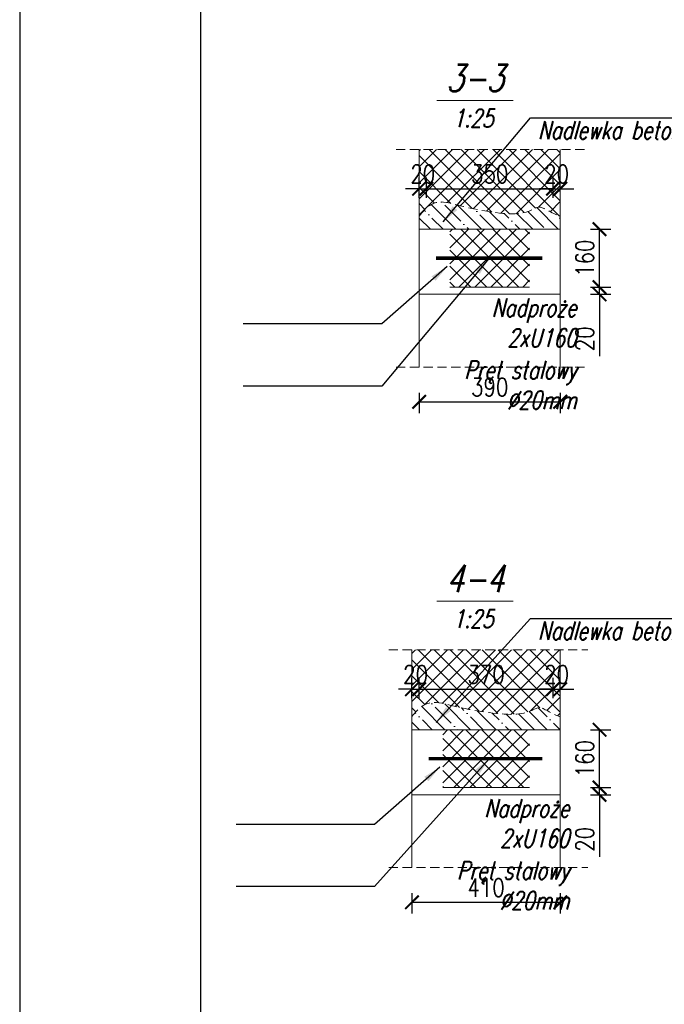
# Model space of a CAD drawing. Header units: millimetres. Extents: x 11984 to 50512, y -26688 to 13952.
# Tile 36 of 85: x 25153 to 25331, y 7669 to 7941. Entities that reach past the tile are written whole.
import ezdxf

# ---------------------------------------------------------------- set-up
doc = ezdxf.new("R2010")
doc.units = ezdxf.units.MM
doc.header["$MEASUREMENT"] = 0
doc.linetypes.add('HIDDEN', pattern=[9.525, 6.35, -3.175])
doc.layers.add('e-cad_opisy', color=7, linetype='Continuous')
doc.layers.add('e-cad_wypelnienia', color=254, linetype='Continuous')
for name, color, linetype, lineweight in [('e-cad_wymiary', 5, 'Continuous', 9), ('k-kreskowanie', 252, 'Continuous', 9), ('k-opis-blue', 161, 'Continuous', 35), ('k-opis-zbrojenia', 7, 'Continuous', 20), ('k-widok', 1, 'Continuous', 20), ('k-ściany istniejące', 190, 'Continuous', 18)]:
    doc.layers.add(name, color=color, linetype=linetype, lineweight=lineweight)
doc.styles.add('e-cad_1', font='simplex.shx', dxfattribs={"width": 0.8})
doc.styles.add('OPIS', font='simplex.shx', dxfattribs={"width": 0.85, "height": 15})
doc.styles.add('simplex15', font='simplex.shx', dxfattribs={"width": 0.75, "oblique": 15, "height": 10})
doc.dimstyles.new('e-cad_1_25_[cm]', dxfattribs={"dimscale": 2.5, "dimtxt": 2, "dimasz": 1.5, "dimexe": 1.25, "dimexo": 0.625, "dimtad": 1, "dimdec": 0, "dimlfac": 10, "dimrnd": 0.1, "dimdsep": 46, "dimtxsty": 'e-cad_1', "dimblk": 'ARCHTICK', "dimcen": 2.5, "dimclrd": 256, "dimclre": 256, "dimclrt": 7, "dimadec": 0, "dimazin": 0, "dimtfac": 1, "dimtdec": 0, "dimtix": 1, "dimtmove": 0, "dimatfit": 3, "dimfxl": 0, "dimarcsym": 0})
doc.dimstyles.new('LINIA', dxfattribs={"dimscale": 0.5, "dimtxt": 2.5, "dimasz": 10, "dimexe": 2.5, "dimexo": 5, "dimgap": 5, "dimtad": 1, "dimdec": 1, "dimdsep": 46, "dimtxsty": 'OPIS', "dimcen": 10, "dimadec": 0, "dimazin": 0, "dimtfac": 1, "dimtdec": 1, "dimtmove": 2, "dimatfit": 3, "dimfxl": 0, "dimtolj": 1, "dimtzin": 0, "dimarcsym": 0})
pattern_1 = [(45, (-3700.3182, -2523.535), (-2.2097087, 2.2097087), []), (135, (-3700.3182, -2523.535), (-2.2097087, -2.2097087), [])]
pattern_2 = [(135, (28008.336, 7559.1107), (-3.535534, -3.535534), []), (135, (28008.336, 7562.646), (-3.535534, -3.535534), [6.25, -1.25, 0, -1.25])]

# ---------------------------------------------------------------- blocks, each defined once
blk = doc.blocks.new('_ArchTick')
at = {"color": 0, "linetype": 'ByBlock', "const_width": 0.15}
blk.add_lwpolyline([(-0.5, -0.5), (0.5, 0.5)], dxfattribs=at)
blk = doc.blocks.new('*D72')
at = {"layer": 'Defpoints', "color": 0}
for p in [(25262.99, 7844.94), (25301.99, 7844.94), (25301.99, 7835.34)]:
    blk.add_point(p, dxfattribs=at)
at = {"layer": 'e-cad_wymiary', "lineweight": -2}
for p, q in [((25262.99, 7837.84), (25262.99, 7832.22)), ((25301.99, 7837.84), (25301.99, 7832.22)), ((25262.99, 7835.34), (25301.99, 7835.34))]:
    blk.add_line(p, q, dxfattribs=at)
at = {"layer": 'e-cad_wymiary', "lineweight": -2, "xscale": 3.75, "yscale": 3.75, "zscale": 3.75, "rotation": 180}
blk.add_blockref('_ArchTick', (25262.99, 7835.34), dxfattribs=at)
at = {"layer": 'e-cad_wymiary', "lineweight": -2, "xscale": 3.75, "yscale": 3.75, "zscale": 3.75}
blk.add_blockref('_ArchTick', (25301.99, 7835.34), dxfattribs=at)
at = {"layer": 'e-cad_wymiary', "color": 7, "insert": (25282.49, 7839.41), "char_height": 5, "attachment_point": 5, "style": 'e-cad_1'}
blk.add_mtext('390', dxfattribs=at)
blk = doc.blocks.new('*D73')
at = {"layer": 'Defpoints', "color": 0}
for p in [(25264.99, 7894.26), (25262.99, 7883.06), (25264.99, 7883.06)]:
    blk.add_point(p, dxfattribs=at)
at = {"layer": 'e-cad_wymiary', "lineweight": -2}
for p, q in [((25262.99, 7891.76), (25262.99, 7897.39)), ((25264.99, 7891.76), (25264.99, 7897.39)), ((25262.99, 7894.26), (25259.24, 7894.26)), ((25262.99, 7894.26), (25264.99, 7894.26)), ((25264.99, 7894.26), (25268.74, 7894.26))]:
    blk.add_line(p, q, dxfattribs=at)
at = {"layer": 'e-cad_wymiary', "lineweight": -2, "xscale": 3.75, "yscale": 3.75, "zscale": 3.75}
blk.add_blockref('_ArchTick', (25262.99, 7894.26), dxfattribs=at)
at = {"layer": 'e-cad_wymiary', "lineweight": -2, "xscale": 3.75, "yscale": 3.75, "zscale": 3.75, "rotation": 180}
blk.add_blockref('_ArchTick', (25264.99, 7894.26), dxfattribs=at)
at = {"layer": 'e-cad_wymiary', "color": 7, "insert": (25263.99, 7898.33), "char_height": 5, "attachment_point": 5, "style": 'e-cad_1'}
blk.add_mtext('20', dxfattribs=at)
blk = doc.blocks.new('*D74')
at = {"layer": 'Defpoints', "color": 0}
for p in [(25299.99, 7894.26), (25264.99, 7883.06), (25299.99, 7883.06)]:
    blk.add_point(p, dxfattribs=at)
at = {"layer": 'e-cad_wymiary', "lineweight": -2}
for p, q in [((25264.99, 7891.76), (25264.99, 7897.39)), ((25299.99, 7891.76), (25299.99, 7897.39)), ((25264.99, 7894.26), (25299.99, 7894.26))]:
    blk.add_line(p, q, dxfattribs=at)
at = {"layer": 'e-cad_wymiary', "lineweight": -2, "xscale": 3.75, "yscale": 3.75, "zscale": 3.75, "rotation": 180}
blk.add_blockref('_ArchTick', (25264.99, 7894.26), dxfattribs=at)
at = {"layer": 'e-cad_wymiary', "lineweight": -2, "xscale": 3.75, "yscale": 3.75, "zscale": 3.75}
blk.add_blockref('_ArchTick', (25299.99, 7894.26), dxfattribs=at)
at = {"layer": 'e-cad_wymiary', "color": 7, "insert": (25282.49, 7898.33), "char_height": 5, "attachment_point": 5, "style": 'e-cad_1'}
blk.add_mtext('350', dxfattribs=at)
blk = doc.blocks.new('*D75')
at = {"layer": 'Defpoints', "color": 0}
for p in [(25301.99, 7894.26), (25301.99, 7891.81), (25299.99, 7883.06)]:
    blk.add_point(p, dxfattribs=at)
at = {"layer": 'e-cad_wymiary', "lineweight": -2}
for p, q in [((25299.99, 7891.76), (25299.99, 7897.39)), ((25301.99, 7893.37), (25301.99, 7897.39)), ((25299.99, 7894.26), (25296.24, 7894.26)), ((25299.99, 7894.26), (25301.99, 7894.26)), ((25301.99, 7894.26), (25305.74, 7894.26))]:
    blk.add_line(p, q, dxfattribs=at)
at = {"layer": 'e-cad_wymiary', "lineweight": -2, "xscale": 3.75, "yscale": 3.75, "zscale": 3.75}
blk.add_blockref('_ArchTick', (25299.99, 7894.26), dxfattribs=at)
at = {"layer": 'e-cad_wymiary', "lineweight": -2, "xscale": 3.75, "yscale": 3.75, "zscale": 3.75, "rotation": 180}
blk.add_blockref('_ArchTick', (25301.99, 7894.26), dxfattribs=at)
at = {"layer": 'e-cad_wymiary', "color": 7, "insert": (25300.99, 7898.33), "char_height": 5, "attachment_point": 5, "style": 'e-cad_1'}
blk.add_mtext('20', dxfattribs=at)
blk = doc.blocks.new('*D76')
at = {"layer": 'Defpoints', "color": 0}
for p in [(25299.99, 7867.06), (25312.84, 7867.06), (25301.99, 7865.06)]:
    blk.add_point(p, dxfattribs=at)
at = {"layer": 'e-cad_wymiary', "lineweight": -2}
for p, q in [((25312.84, 7867.06), (25312.84, 7870.81)), ((25310.34, 7867.06), (25315.96, 7867.06)), ((25312.84, 7865.06), (25312.84, 7867.06)), ((25310.34, 7865.06), (25315.96, 7865.06)), ((25312.84, 7865.06), (25312.84, 7847.95))]:
    blk.add_line(p, q, dxfattribs=at)
at = {"layer": 'e-cad_wymiary', "lineweight": -2, "xscale": 3.75, "yscale": 3.75, "zscale": 3.75}
for p, rotation in [((25312.84, 7867.06), 270), ((25312.84, 7865.06), 90)]:
    blk.add_blockref('_ArchTick', p, dxfattribs=dict(at, rotation=rotation))
at = {"layer": 'e-cad_wymiary', "color": 7, "insert": (25308.77, 7852.76), "char_height": 5, "attachment_point": 5, "rotation": 90, "style": 'e-cad_1'}
blk.add_mtext('20', dxfattribs=at)
blk = doc.blocks.new('*D77')
at = {"layer": 'Defpoints', "color": 0}
for p in [(25301.99, 7883.06), (25312.84, 7883.06), (25299.99, 7867.06)]:
    blk.add_point(p, dxfattribs=at)
at = {"layer": 'e-cad_wymiary', "lineweight": -2}
for p, q in [((25310.34, 7883.06), (25315.96, 7883.06)), ((25312.84, 7867.06), (25312.84, 7883.06)), ((25310.34, 7867.06), (25315.96, 7867.06))]:
    blk.add_line(p, q, dxfattribs=at)
at = {"layer": 'e-cad_wymiary', "lineweight": -2, "xscale": 3.75, "yscale": 3.75, "zscale": 3.75}
for p, rotation in [((25312.84, 7883.06), 90), ((25312.84, 7867.06), 270)]:
    blk.add_blockref('_ArchTick', p, dxfattribs=dict(at, rotation=rotation))
at = {"layer": 'e-cad_wymiary', "color": 7, "insert": (25308.77, 7875.06), "char_height": 5, "attachment_point": 5, "rotation": 90, "style": 'e-cad_1'}
blk.add_mtext('160', dxfattribs=at)
blk = doc.blocks.new('*D98')
at = {"layer": 'Defpoints', "color": 0}
for p in [(25260.99, 7706.57), (25301.99, 7706.57), (25301.99, 7696.97)]:
    blk.add_point(p, dxfattribs=at)
at = {"layer": 'e-cad_wymiary', "lineweight": -2}
for p, q in [((25260.99, 7699.47), (25260.99, 7693.84)), ((25301.99, 7699.47), (25301.99, 7693.84)), ((25260.99, 7696.97), (25301.99, 7696.97))]:
    blk.add_line(p, q, dxfattribs=at)
at = {"layer": 'e-cad_wymiary', "lineweight": -2, "xscale": 3.75, "yscale": 3.75, "zscale": 3.75, "rotation": 180}
blk.add_blockref('_ArchTick', (25260.99, 7696.97), dxfattribs=at)
at = {"layer": 'e-cad_wymiary', "lineweight": -2, "xscale": 3.75, "yscale": 3.75, "zscale": 3.75}
blk.add_blockref('_ArchTick', (25301.99, 7696.97), dxfattribs=at)
at = {"layer": 'e-cad_wymiary', "color": 7, "insert": (25281.49, 7701.03), "char_height": 5, "attachment_point": 5, "style": 'e-cad_1'}
blk.add_mtext('410', dxfattribs=at)
blk = doc.blocks.new('*D99')
at = {"layer": 'Defpoints', "color": 0}
for p in [(25262.99, 7755.89), (25260.99, 7744.68), (25262.99, 7744.68)]:
    blk.add_point(p, dxfattribs=at)
at = {"layer": 'e-cad_wymiary', "lineweight": -2}
for p, q in [((25260.99, 7753.39), (25260.99, 7759.01)), ((25262.99, 7753.39), (25262.99, 7759.01)), ((25260.99, 7755.89), (25257.24, 7755.89)), ((25260.99, 7755.89), (25262.99, 7755.89)), ((25262.99, 7755.89), (25266.74, 7755.89))]:
    blk.add_line(p, q, dxfattribs=at)
at = {"layer": 'e-cad_wymiary', "lineweight": -2, "xscale": 3.75, "yscale": 3.75, "zscale": 3.75}
blk.add_blockref('_ArchTick', (25260.99, 7755.89), dxfattribs=at)
at = {"layer": 'e-cad_wymiary', "lineweight": -2, "xscale": 3.75, "yscale": 3.75, "zscale": 3.75, "rotation": 180}
blk.add_blockref('_ArchTick', (25262.99, 7755.89), dxfattribs=at)
at = {"layer": 'e-cad_wymiary', "color": 7, "insert": (25261.99, 7759.95), "char_height": 5, "attachment_point": 5, "style": 'e-cad_1'}
blk.add_mtext('20', dxfattribs=at)
blk = doc.blocks.new('*D100')
at = {"layer": 'Defpoints', "color": 0}
for p in [(25299.99, 7755.89), (25262.99, 7744.68), (25299.99, 7744.68)]:
    blk.add_point(p, dxfattribs=at)
at = {"layer": 'e-cad_wymiary', "lineweight": -2}
for p, q in [((25262.99, 7753.39), (25262.99, 7759.01)), ((25299.99, 7753.39), (25299.99, 7759.01)), ((25262.99, 7755.89), (25299.99, 7755.89))]:
    blk.add_line(p, q, dxfattribs=at)
at = {"layer": 'e-cad_wymiary', "lineweight": -2, "xscale": 3.75, "yscale": 3.75, "zscale": 3.75, "rotation": 180}
blk.add_blockref('_ArchTick', (25262.99, 7755.89), dxfattribs=at)
at = {"layer": 'e-cad_wymiary', "lineweight": -2, "xscale": 3.75, "yscale": 3.75, "zscale": 3.75}
blk.add_blockref('_ArchTick', (25299.99, 7755.89), dxfattribs=at)
at = {"layer": 'e-cad_wymiary', "color": 7, "insert": (25281.49, 7759.95), "char_height": 5, "attachment_point": 5, "style": 'e-cad_1'}
blk.add_mtext('370', dxfattribs=at)
blk = doc.blocks.new('*D101')
at = {"layer": 'Defpoints', "color": 0}
for p in [(25301.99, 7755.89), (25301.99, 7753.43), (25299.99, 7744.68)]:
    blk.add_point(p, dxfattribs=at)
at = {"layer": 'e-cad_wymiary', "lineweight": -2}
for p, q in [((25299.99, 7753.39), (25299.99, 7759.01)), ((25301.99, 7754.99), (25301.99, 7759.01)), ((25299.99, 7755.89), (25296.24, 7755.89)), ((25299.99, 7755.89), (25301.99, 7755.89)), ((25301.99, 7755.89), (25305.74, 7755.89))]:
    blk.add_line(p, q, dxfattribs=at)
at = {"layer": 'e-cad_wymiary', "lineweight": -2, "xscale": 3.75, "yscale": 3.75, "zscale": 3.75}
blk.add_blockref('_ArchTick', (25299.99, 7755.89), dxfattribs=at)
at = {"layer": 'e-cad_wymiary', "lineweight": -2, "xscale": 3.75, "yscale": 3.75, "zscale": 3.75, "rotation": 180}
blk.add_blockref('_ArchTick', (25301.99, 7755.89), dxfattribs=at)
at = {"layer": 'e-cad_wymiary', "color": 7, "insert": (25300.99, 7759.95), "char_height": 5, "attachment_point": 5, "style": 'e-cad_1'}
blk.add_mtext('20', dxfattribs=at)
blk = doc.blocks.new('*D102')
at = {"layer": 'Defpoints', "color": 0}
for p in [(25299.99, 7728.68), (25312.84, 7728.68), (25301.99, 7726.68)]:
    blk.add_point(p, dxfattribs=at)
at = {"layer": 'e-cad_wymiary', "lineweight": -2}
for p, q in [((25312.84, 7728.68), (25312.84, 7732.43)), ((25310.34, 7728.68), (25315.96, 7728.68)), ((25312.84, 7726.68), (25312.84, 7728.68)), ((25310.34, 7726.68), (25315.96, 7726.68)), ((25312.84, 7726.68), (25312.84, 7709.58))]:
    blk.add_line(p, q, dxfattribs=at)
at = {"layer": 'e-cad_wymiary', "lineweight": -2, "xscale": 3.75, "yscale": 3.75, "zscale": 3.75}
for p, rotation in [((25312.84, 7728.68), 270), ((25312.84, 7726.68), 90)]:
    blk.add_blockref('_ArchTick', p, dxfattribs=dict(at, rotation=rotation))
at = {"layer": 'e-cad_wymiary', "color": 7, "insert": (25308.77, 7714.38), "char_height": 5, "attachment_point": 5, "rotation": 90, "style": 'e-cad_1'}
blk.add_mtext('20', dxfattribs=at)
blk = doc.blocks.new('*D103')
at = {"layer": 'Defpoints', "color": 0}
for p in [(25301.99, 7744.68), (25312.84, 7744.68), (25299.99, 7728.68)]:
    blk.add_point(p, dxfattribs=at)
at = {"layer": 'e-cad_wymiary', "lineweight": -2}
for p, q in [((25310.34, 7744.68), (25315.96, 7744.68)), ((25312.84, 7728.68), (25312.84, 7744.68)), ((25310.34, 7728.68), (25315.96, 7728.68))]:
    blk.add_line(p, q, dxfattribs=at)
at = {"layer": 'e-cad_wymiary', "lineweight": -2, "xscale": 3.75, "yscale": 3.75, "zscale": 3.75}
for p, rotation in [((25312.84, 7744.68), 90), ((25312.84, 7728.68), 270)]:
    blk.add_blockref('_ArchTick', p, dxfattribs=dict(at, rotation=rotation))
at = {"layer": 'e-cad_wymiary', "color": 7, "insert": (25308.77, 7736.68), "char_height": 5, "attachment_point": 5, "rotation": 90, "style": 'e-cad_1'}
blk.add_mtext('160', dxfattribs=at)

msp = doc.modelspace()

# ---------------------------------------------------------------- hatches: boundary and pattern name
at = {"layer": 'k-kreskowanie'}
h = msp.add_hatch(dxfattribs=at)
h.set_pattern_fill('ANSI37', color=256, scale=25, style=0)
h.set_pattern_definition(pattern_1)
edge = h.paths.add_edge_path()
edge.add_line((25334.85, 7844.94), (25334.85, 7905.11))
edge.add_line((25334.85, 7905.11), (25523.45, 7905.11))
edge.add_line((25523.45, 7905.11), (25523.45, 7844.94))
edge.add_line((25523.45, 7844.94), (25479.82, 7844.94))
edge.add_line((25479.82, 7844.94), (25479.82, 7857.06))
edge.add_line((25479.82, 7857.06), (25504.82, 7857.06))
edge.add_line((25504.82, 7857.06), (25504.82, 7867.06))
edge.add_spline(control_points=[(25504.82, 7867.06), (25514.1, 7886.35), (25500.41, 7888.78), (25489.02, 7885.71), (25466.52, 7890.83), (25454.75, 7885.97), (25438.5, 7890.32), (25414.41, 7885.75), (25405.45, 7887.27), (25398.49, 7889.11), (25383.86, 7887.51), (25367.91, 7885.99), (25358.79, 7888.55), (25348.71, 7885.75), (25345.83, 7880.08), (25345.67, 7873.92), (25348.82, 7867.06)], knot_values=[0, 0, 0, 0, 1, 2, 3, 4, 5, 6, 7, 8, 9, 10, 11, 12, 13, 14, 14, 14, 14], degree=3, periodic=0)
edge.add_line((25348.82, 7867.06), (25348.82, 7857.06))
edge.add_line((25348.82, 7857.06), (25373.82, 7857.06))
edge.add_line((25373.82, 7857.06), (25373.82, 7844.94))
edge.add_line((25373.82, 7844.94), (25334.85, 7844.94))
edge = h.paths.add_edge_path()
edge.add_line((25262.99, 7905.11), (25301.99, 7905.11))
edge.add_line((25301.99, 7905.11), (25301.99, 7886.63))
edge.add_spline(control_points=[(25301.99, 7886.63), (25298.51, 7887.96), (25296.05, 7890.56), (25292.18, 7885.96), (25272.38, 7889.56), (25266.92, 7891.96), (25262.99, 7886.68)], knot_values=[0, 0, 0, 0, 1, 2, 3, 4, 4, 4, 4], degree=3, periodic=0)
edge.add_line((25262.99, 7886.68), (25262.99, 7905.11))
h.paths.add_polyline_path([(25271.49, 7867.06), (25293.49, 7867.06), (25293.49, 7875.06), (25271.49, 7875.06)])
h.paths.add_polyline_path([(25271.49, 7875.06), (25271.49, 7883.06), (25293.49, 7883.06), (25293.49, 7875.06)])
h.paths.add_polyline_path([(25470.45, 7893.57), (25383.19, 7893.57), (25383.19, 7901.07), (25470.45, 7901.07)], flags=24)
h.paths.add_polyline_path([(25355.81, 7893.57), (25346.84, 7893.57), (25346.84, 7901.07), (25355.81, 7901.07)], flags=24)
h.paths.add_polyline_path([(25506.81, 7893.57), (25497.84, 7893.57), (25497.84, 7901.07), (25506.81, 7901.07)], flags=24)
h.paths.add_polyline_path([(25288.89, 7894.58), (25276.1, 7894.58), (25276.1, 7902.08), (25288.89, 7902.08)], flags=24)
h.paths.add_polyline_path([(25268.48, 7894.58), (25259.51, 7894.58), (25259.51, 7902.08), (25268.48, 7902.08)], flags=9)
h.paths.add_polyline_path([(25305.48, 7894.58), (25296.51, 7894.58), (25296.51, 7902.08), (25305.48, 7902.08)], flags=9)
h = msp.add_hatch(dxfattribs=at)
h.set_pattern_fill('ANSI35', color=256, scale=20, angle=90, style=0)
h.set_pattern_definition(pattern_2)
edge = h.paths.add_edge_path()
edge.add_spline(control_points=[(25348.82, 7867.06), (25345.67, 7873.92), (25345.83, 7880.08), (25348.71, 7885.75), (25358.79, 7888.55), (25367.91, 7885.99), (25383.86, 7887.51), (25398.49, 7889.11), (25405.45, 7887.27), (25414.41, 7885.75), (25438.5, 7890.32), (25454.75, 7885.97), (25466.52, 7890.83), (25489.02, 7885.71), (25500.41, 7888.78), (25514.1, 7886.35), (25504.82, 7867.06)], knot_values=[0, 0, 0, 0, 1, 2, 3, 4, 5, 6, 7, 8, 9, 10, 11, 12, 13, 14, 14, 14, 14], degree=3, periodic=0)
edge.add_line((25504.82, 7867.06), (25499.82, 7867.06))
edge.add_line((25499.82, 7867.06), (25499.82, 7883.06))
edge.add_line((25499.82, 7883.06), (25353.82, 7883.06))
edge.add_line((25353.82, 7883.06), (25353.82, 7867.06))
edge.add_line((25353.82, 7867.06), (25348.82, 7867.06))
edge = h.paths.add_edge_path()
edge.add_line((25262.99, 7883.06), (25262.99, 7886.68))
edge.add_spline(control_points=[(25262.99, 7886.68), (25266.92, 7891.96), (25272.38, 7889.56), (25292.18, 7885.96), (25296.05, 7890.56), (25298.51, 7887.96), (25301.99, 7886.63)], knot_values=[0, 0, 0, 0, 1, 2, 3, 4, 4, 4, 4], degree=3, periodic=0)
edge.add_line((25301.99, 7886.63), (25301.99, 7883.06))
edge.add_line((25301.99, 7883.06), (25262.99, 7883.06))
h = msp.add_hatch(dxfattribs=at)
h.set_pattern_fill('ANSI37', color=256, scale=25, style=0)
h.set_pattern_definition(pattern_1)
edge = h.paths.add_edge_path()
edge.add_line((25336.85, 7706.57), (25336.85, 7766.73))
edge.add_line((25336.85, 7766.73), (25521.45, 7766.73))
edge.add_line((25521.45, 7766.73), (25521.45, 7706.57))
edge.add_line((25521.45, 7706.57), (25477.82, 7706.57))
edge.add_line((25477.82, 7706.57), (25477.82, 7718.68))
edge.add_line((25477.82, 7718.68), (25502.82, 7718.68))
edge.add_line((25502.82, 7718.68), (25502.82, 7728.68))
edge.add_spline(control_points=[(25502.82, 7728.68), (25512.1, 7747.97), (25498.41, 7750.41), (25487.02, 7747.33), (25466.52, 7752.45), (25454.75, 7747.59), (25438.5, 7751.94), (25414.41, 7747.38), (25405.45, 7748.9), (25398.49, 7750.74), (25383.86, 7749.14), (25369.91, 7747.62), (25360.79, 7750.18), (25350.71, 7747.38), (25347.83, 7741.7), (25347.67, 7735.54), (25350.82, 7728.68)], knot_values=[0, 0, 0, 0, 1, 2, 3, 4, 5, 6, 7, 8, 9, 10, 11, 12, 13, 14, 14, 14, 14], degree=3, periodic=0)
edge.add_line((25350.82, 7728.68), (25350.82, 7718.68))
edge.add_line((25350.82, 7718.68), (25375.82, 7718.68))
edge.add_line((25375.82, 7718.68), (25375.82, 7706.57))
edge.add_line((25375.82, 7706.57), (25336.85, 7706.57))
edge = h.paths.add_edge_path()
edge.add_line((25260.99, 7766.73), (25301.99, 7766.73))
edge.add_line((25301.99, 7766.73), (25301.99, 7748.25))
edge.add_spline(control_points=[(25301.99, 7748.25), (25298.51, 7749.59), (25296.05, 7752.19), (25292.18, 7747.59), (25270.38, 7751.19), (25264.92, 7753.59), (25260.99, 7748.3)], knot_values=[0, 0, 0, 0, 1, 2, 3, 4, 4, 4, 4], degree=3, periodic=0)
edge.add_line((25260.99, 7748.3), (25260.99, 7766.73))
h.paths.add_polyline_path([(25269.49, 7736.68), (25269.49, 7744.68), (25293.49, 7744.68), (25293.49, 7736.68)])
h.paths.add_polyline_path([(25269.49, 7728.68), (25293.49, 7728.68), (25293.49, 7736.68), (25269.49, 7736.68)])
h.paths.add_polyline_path([(25470.45, 7755.2), (25383.19, 7755.2), (25383.19, 7762.7), (25470.45, 7762.7)], flags=24)
h.paths.add_polyline_path([(25504.81, 7755.2), (25495.84, 7755.2), (25495.84, 7762.7), (25504.81, 7762.7)], flags=24)
h.paths.add_polyline_path([(25357.81, 7755.2), (25348.84, 7755.2), (25348.84, 7762.7), (25357.81, 7762.7)], flags=24)
h.paths.add_polyline_path([(25287.89, 7756.2), (25275.1, 7756.2), (25275.1, 7763.7), (25287.89, 7763.7)], flags=24)
h.paths.add_polyline_path([(25266.48, 7756.2), (25257.51, 7756.2), (25257.51, 7763.7), (25266.48, 7763.7)], flags=9)
h.paths.add_polyline_path([(25305.48, 7756.2), (25296.51, 7756.2), (25296.51, 7763.7), (25305.48, 7763.7)], flags=9)
h = msp.add_hatch(dxfattribs=at)
h.set_pattern_fill('ANSI35', color=256, scale=20, angle=90, style=0)
h.set_pattern_definition(pattern_2)
edge = h.paths.add_edge_path()
edge.add_spline(control_points=[(25350.82, 7728.68), (25347.67, 7735.54), (25347.83, 7741.7), (25350.71, 7747.38), (25360.79, 7750.18), (25369.91, 7747.62), (25383.86, 7749.14), (25398.49, 7750.74), (25405.45, 7748.9), (25414.41, 7747.38), (25438.5, 7751.94), (25454.75, 7747.59), (25466.52, 7752.45), (25487.02, 7747.33), (25498.41, 7750.41), (25512.1, 7747.97), (25502.82, 7728.68)], knot_values=[0, 0, 0, 0, 1, 2, 3, 4, 5, 6, 7, 8, 9, 10, 11, 12, 13, 14, 14, 14, 14], degree=3, periodic=0)
edge.add_line((25502.82, 7728.68), (25497.82, 7728.68))
edge.add_line((25497.82, 7728.68), (25497.82, 7744.68))
edge.add_line((25497.82, 7744.68), (25355.82, 7744.68))
edge.add_line((25355.82, 7744.68), (25355.82, 7728.68))
edge.add_line((25355.82, 7728.68), (25350.82, 7728.68))
edge = h.paths.add_edge_path()
edge.add_line((25260.99, 7744.68), (25260.99, 7748.3))
edge.add_spline(control_points=[(25260.99, 7748.3), (25264.92, 7753.59), (25270.38, 7751.19), (25292.18, 7747.59), (25296.05, 7752.19), (25298.51, 7749.59), (25301.99, 7748.25)], knot_values=[0, 0, 0, 0, 1, 2, 3, 4, 4, 4, 4], degree=3, periodic=0)
edge.add_line((25301.99, 7748.25), (25301.99, 7744.68))
edge.add_line((25301.99, 7744.68), (25260.99, 7744.68))

# ---------------------------------------------------------------- linework, layer by layer
at = {"layer": 'e-cad_wypelnienia'}
for points in [[(25152.59, 7501.39), (26402.59, 7501.39), (26402.59, 8243.89), (25152.59, 8243.89)], [(25202.59, 7526.39), (26377.59, 7526.39), (26377.59, 8218.89), (25202.59, 8218.89)]]:
    msp.add_lwpolyline(points, close=True, dxfattribs=at)
at = {"layer": 'k-widok', "ltscale": 0.1}
for p, q in [((25267.9, 7918.65), (25289.02, 7918.65)), ((25267.9, 7780.27), (25289.02, 7780.27))]:
    msp.add_line(p, q, dxfattribs=at)
at = {"layer": 'k-widok', "linetype": 'HIDDEN', "ltscale": 0.4}
for p, q in [((25256.6, 7905.11), (25309.64, 7905.11)), ((25256.6, 7844.94), (25309.64, 7844.94)), ((25254.6, 7766.73), (25309.64, 7766.73)), ((25254.6, 7706.57), (25309.64, 7706.57))]:
    msp.add_line(p, q, dxfattribs=at)
at = {"layer": 'k-widok'}
for p, q in [((25262.99, 7865.06), (25262.99, 7844.94)), ((25301.99, 7865.06), (25301.99, 7844.94)), ((25260.99, 7726.68), (25260.99, 7706.57)), ((25301.99, 7726.68), (25301.99, 7706.57))]:
    msp.add_line(p, q, dxfattribs=at)
for points in [[(25262.99, 7883.06), (25262.99, 7865.06), (25301.99, 7865.06), (25301.99, 7883.06)], [(25260.99, 7744.68), (25260.99, 7726.68), (25301.99, 7726.68), (25301.99, 7744.68)]]:
    msp.add_lwpolyline(points, dxfattribs=at)
at = {"layer": 'k-widok', "const_width": 1}
for points in [[(25267.63, 7875.06), (25297.04, 7875.06)], [(25265.63, 7736.68), (25297.04, 7736.68)]]:
    msp.add_lwpolyline(points, dxfattribs=at)
at = {"layer": 'k-widok', "linetype": 'HIDDEN', "ltscale": 0.4}
for points in [[(25262.99, 7886.68), (25266.92, 7891.96), (25272.38, 7889.56), (25292.18, 7885.96), (25296.05, 7890.56), (25298.51, 7887.96), (25301.99, 7886.63)], [(25260.99, 7748.3), (25264.92, 7753.59), (25270.38, 7751.19), (25292.18, 7747.59), (25296.05, 7752.19), (25298.51, 7749.59), (25301.99, 7748.25)]]:
    msp.add_open_spline(points, degree=3, dxfattribs=at)
at = {"layer": 'k-ściany istniejące'}
for p, q in [((25271.49, 7867.06), (25293.49, 7867.06)), ((25269.49, 7728.68), (25293.49, 7728.68))]:
    msp.add_line(p, q, dxfattribs=at)
for points in [[(25262.99, 7905.11), (25262.99, 7883.06), (25301.99, 7883.06), (25301.99, 7905.11)], [(25260.99, 7766.73), (25260.99, 7744.68), (25301.99, 7744.68), (25301.99, 7766.73)]]:
    msp.add_lwpolyline(points, dxfattribs=at)

# ---------------------------------------------------------------- texts
at = {"layer": 'e-cad_opisy', "char_height": 5, "width": 90.3162, "style": 'simplex15'}
for s, insert, attachment_point in [('Nadlewka betonowa niskoskurczowa', (25295.75, 7907.95), 7), ('1:25', (25272.25, 7916.23), 1), ('Nadproże \\P2xU160', (25306.47, 7850.53), 9), ('Pręt stalowy\\P∅20mm', (25306.47, 7833.33), 9), ('Nadlewka betonowa niskoskurczowa', (25295.75, 7769.58), 7), ('1:25', (25272.25, 7777.86), 1), ('Nadproże \\P2xU160', (25304.47, 7712.15), 9), ('Pręt stalowy\\P∅20mm', (25304.47, 7694.95), 9)]:
    msp.add_mtext(s, dxfattribs=dict(at, insert=insert, attachment_point=attachment_point))
at = {"layer": 'k-opis-blue', "char_height": 7.5, "width": 8.5014, "attachment_point": 1, "style": 'simplex15'}
for s, insert in [('3-3', (25270.48, 7928.63)), ('4-4', (25270.48, 7790.25))]:
    msp.add_mtext(s, dxfattribs=dict(at, insert=insert))

# ---------------------------------------------------------------- dimensions: what is measured, and where the dimension line sits
at = {"layer": 'e-cad_wymiary'}
for base, p1, p2, picture, middle in [((25264.99, 7894.26), (25262.99, 7883.06), (25264.99, 7883.06), '*D73', (25263.99, 7898.33)), ((25301.99, 7835.34), (25262.99, 7844.94), (25301.99, 7844.94), '*D72', (25282.49, 7839.41)), ((25262.99, 7755.89), (25260.99, 7744.68), (25262.99, 7744.68), '*D99', (25261.99, 7759.95)), ((25301.99, 7696.97), (25260.99, 7706.57), (25301.99, 7706.57), '*D98', (25281.49, 7701.03))]:
    dim = msp.add_linear_dim(base=base, p1=p1, p2=p2, dimstyle='e-cad_1_25_[cm]', dxfattribs=at)
    dim.commit()
    dim.dimension.update_dxf_attribs({"geometry": picture, "text_midpoint": middle})
for base, p1, p2, picture, middle in [((25299.99, 7894.26), (25264.99, 7883.06), (25299.99, 7883.06), '*D74', (25282.49, 7898.33)), ((25301.99, 7894.26), (25299.99, 7883.06), (25301.99, 7891.81), '*D75', (25300.99, 7898.33)), ((25299.99, 7755.89), (25262.99, 7744.68), (25299.99, 7744.68), '*D100', (25281.49, 7759.95)), ((25301.99, 7755.89), (25299.99, 7744.68), (25301.99, 7753.43), '*D101', (25300.99, 7759.95))]:
    dim = msp.add_linear_dim(base=base, p1=p1, p2=p2, dimstyle='e-cad_1_25_[cm]', override={"dimtmove": 1}, dxfattribs=at)
    dim.commit()
    dim.dimension.update_dxf_attribs({"geometry": picture, "text_midpoint": middle})
for base, p1, p2, picture, middle in [((25312.84, 7883.06), (25299.99, 7867.06), (25301.99, 7883.06), '*D77', (25308.77, 7875.06)), ((25312.84, 7744.68), (25299.99, 7728.68), (25301.99, 7744.68), '*D103', (25308.77, 7736.68))]:
    dim = msp.add_linear_dim(base=base, p1=p1, p2=p2, angle=90, dimstyle='e-cad_1_25_[cm]', override={"dimtmove": 1}, dxfattribs=at)
    dim.commit()
    dim.dimension.update_dxf_attribs({"geometry": picture, "text_midpoint": middle})
for base, p1, p2, picture, middle in [((25312.84, 7867.06), (25301.99, 7865.06), (25299.99, 7867.06), '*D76', (25312.84, 7852.76)), ((25312.84, 7728.68), (25301.99, 7726.68), (25299.99, 7728.68), '*D102', (25312.84, 7714.38))]:
    dim = msp.add_linear_dim(base=base, p1=p1, p2=p2, angle=90, dimstyle='e-cad_1_25_[cm]', dxfattribs=at)
    dim.commit()
    dim.dimension.update_dxf_attribs({"geometry": picture, "text_midpoint": middle, "dimtype": 160})

# ---------------------------------------------------------------- leaders
at = {"layer": 'k-opis-zbrojenia'}
for points in [[(25269.67, 7885.06), (25293.75, 7913.83), (25351.74, 7913.83)], [(25282.34, 7875.06), (25252.64, 7839.7), (25214.39, 7839.7)], [(25270.74, 7872.72), (25252.64, 7856.89), (25214.39, 7856.89)], [(25267.67, 7746.68), (25293.75, 7775.45), (25351.74, 7775.45)], [(25282.34, 7736.68), (25250.64, 7701.32), (25212.39, 7701.32)], [(25268.74, 7734.35), (25250.64, 7718.52), (25212.39, 7718.52)]]:
    msp.add_leader(points, dimstyle='LINIA', dxfattribs=at)

doc.saveas('drawing.dxf')
